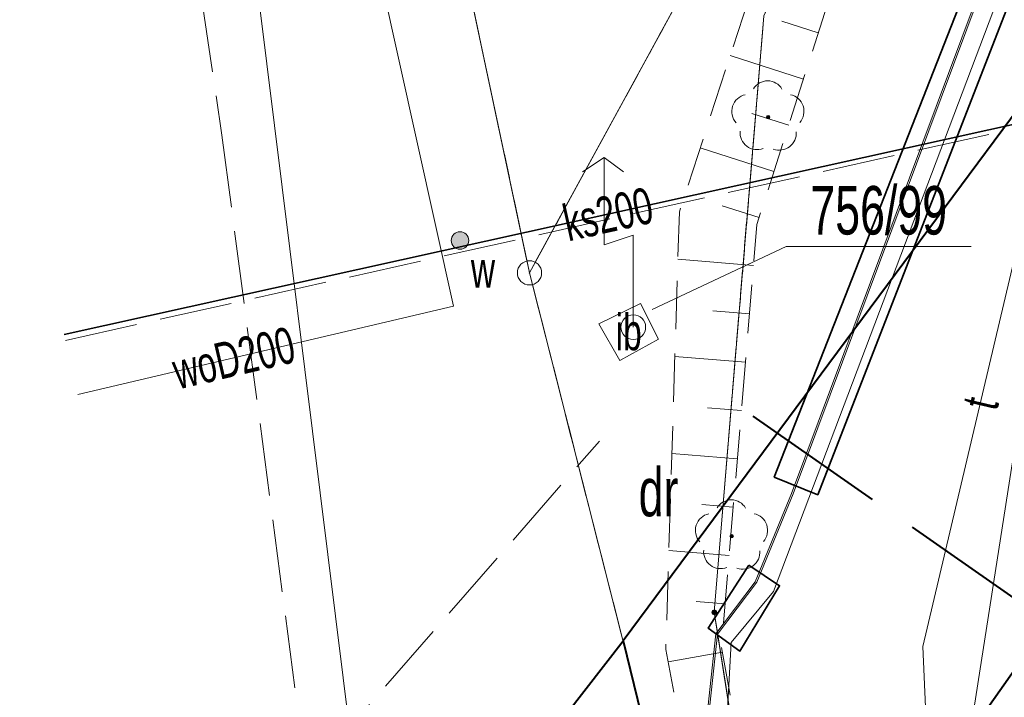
# Model space of a CAD drawing. Header units: metres. Extents: x 6567444 to 13135881, y 5574237 to 11149086.
# Tile 44 of 191: x 6567795 to 6567816, y 5574532 to 5574546. Entities that reach past the tile are written whole.
import ezdxf
from ezdxf.enums import TextEntityAlignment as Align

# ---------------------------------------------------------------- set-up
doc = ezdxf.new("R2010")
doc.units = ezdxf.units.M
for name, pattern in [('3 1', [4, 3, -1]), ('L_0_03', [1, 0.5, -0.5]), ('L_0_04', [1.5, 1, -0.5]), ('L_0_06', [2, 1.5, -0.5])]:
    doc.linetypes.add(name, pattern=pattern)
for name, color, linetype, lineweight in [('EGB_DzialkaEwidencyjna', 7, 'Continuous', 18), ('EGB_Klasouzytek', 92, 'Continuous', 18), ('EGB_KonturUzytkuGruntowego', 92, 'Continuous', 18), ('EGB_PunktGraniczny', 7, 'Continuous', 18), ('GES_InneUrzadzeniaTowarzyszace_P', 7, 'Continuous', 18), ('GES_PrzewodElektroenergetyczny', 1, 'Continuous', 18), ('GES_PrzewodKanalizacyjny', 36, 'Continuous', 18), ('GES_PrzewodKanalizacyjny_Projektowany', 7, 'Continuous', 18), ('GES_PrzewodTelekomunikacyjny', 30, 'Continuous', 18), ('GES_PrzewodWodociagowy', 5, 'Continuous', 18), ('GES_UrzadzeniaSiecWodociagowa_P', 7, 'Continuous', 18), ('GES_UrzadzeniaTowarzyszczaceLiniowe', 7, 'Continuous', 18), ('KR_ObiektKarto', 7, 'Continuous', 18), ('MP_LINIE_REGULAC', 135, 'Continuous', 40), ('OT_Budowle', 7, 'Continuous', 18), ('OT_Komunikacja', 7, 'Continuous', 18), ('OT_Skarpa', 7, 'Continuous', 18), ('OT_ZagospodarowanieTerenu_P', 7, 'Continuous', 18)]:
    doc.layers.add(name, color=color, linetype=linetype, lineweight=lineweight)
doc.styles.get("Standard").update_dxf_attribs({"font": 'arial.ttf'})
doc.linetypes.add('MPNLZ', pattern='A,6,-2,[35,msgB.shx,S=0.016,R=0,X=-1,Y=0],6', length=14)

# ---------------------------------------------------------------- blocks, each defined once
blk = doc.blocks.new('L_0_02_2')
at = {"color": 0}
blk.add_point((0, 0), dxfattribs=at)
blk = doc.blocks.new('L_0_02_1')
at = {"color": 0}
blk.add_point((0, 0), dxfattribs=at)
blk = doc.blocks.new('EGPG_S')
at = {"color": 0, "linetype": 'Continuous', "lineweight": 18}
blk.add_circle((0, 0), 0.5, dxfattribs=at)
blk = doc.blocks.new('EGPG_N')
at = {"linetype": 'Continuous', "lineweight": 13}
blk.add_hatch(color=0, dxfattribs=at).paths.add_polyline_path([(0, -0.1, 1), (0, 0.1, 1)])
at = {"color": 0, "linetype": 'Continuous', "lineweight": 13}
blk.add_circle((0, 0), 0.1, dxfattribs=at)
blk = doc.blocks.new('other_SUPY')
at = {"color": 0, "linetype": 'Continuous', "lineweight": 18, "flags": 128}
for points in [[(-1.2, 7), (-2.1, 6.4)], [(0, 0), (0, 3.8), (-1.2, 3.4), (-1.2, 7)], [(-1.2, 7), (-0.4, 6.4)]]:
    blk.add_lwpolyline(points, dxfattribs=at)
at = {"color": 0, "linetype": 'Continuous', "lineweight": 18}
blk.add_circle((0, 0), 0.51, dxfattribs=at)
blk = doc.blocks.new('other_SUWW')
at = {"linetype": 'Continuous', "lineweight": 18}
blk.add_hatch(color=0, dxfattribs=at).paths.add_polyline_path([(0, -0.361, 1), (0, 0.361, 1)])
at = {"color": 0, "linetype": 'Continuous', "lineweight": 18}
blk.add_circle((0, 0), 0.361, dxfattribs=at)
blk = doc.blocks.new('other_OTZL')
at = {"linetype": 'Continuous', "lineweight": 18}
blk.add_hatch(color=0, dxfattribs=at).paths.add_polyline_path([(0, -0.072, 1), (0, 0.072, 1)])
at = {"color": 0, "linetype": 'Continuous', "lineweight": 18}
blk.add_circle((0, 0), 0.0721, dxfattribs=at)
for centre, radius, start, end in [((-0.02, 0.82), 0.68, 29.5388, 149.6209), ((-0.8, 0.24), 0.7, 101.6336, 222.6141), ((0.78, 0.24), 0.7, 318.5035, 78.3664), ((-0.46, -0.64), 0.7, 175.1009, 291.5014), ((0.46, -0.66), 0.7, 249.444, 4.8991)]:
    blk.add_arc(centre, radius, start, end, dxfattribs=at)
blk = doc.blocks.new('_MDCP')
at = {"layer": 'EGB_DzialkaEwidencyjna', "linetype": 'Continuous', "lineweight": 18}
for p, q in [((6567799.496, 5574570.502), (6567805.778, 5574540.875)), ((6567805.778, 5574540.875), (6567799.496, 5574570.502)), ((6567808.9, 5574546.251), (6567805.95, 5574540.849)), ((6567809.661, 5574533.879), (6567810.639, 5574545.681)), ((6567805.892, 5574540.388), (6567812.848, 5574513.002)), ((6567812.871, 5574513.007), (6567809.679, 5574533.383))]:
    blk.add_line(p, q, dxfattribs=at)
at = {"layer": 'EGB_DzialkaEwidencyjna', "linetype": 'CONTINUOUS', "lineweight": 18}
for p, q in [((6567810.34, 5574548.58), (6567811.96, 5574548.85)), ((6567811.96, 5574548.85), (6567810.66, 5574545.93)), ((6567809.02, 5574546.47), (6567810.34, 5574548.58)), ((6567805.83, 5574540.63), (6567809.02, 5574546.47)), ((6567810.66, 5574545.93), (6567809.64, 5574533.63)), ((6567812.91, 5574512.76), (6567805.83, 5574540.63)), ((6567809.64, 5574533.63), (6567812.91, 5574512.76))]:
    blk.add_line(p, q, dxfattribs=at)
at = {"layer": 'EGB_DzialkaEwidencyjna', "linetype": 'Continuous', "lineweight": 13, "flags": 128}
blk.add_lwpolyline([(6567814.936, 5574541.17), (6567811.124, 5574541.17), (6567808.356, 5574539.872)], dxfattribs=at)
at = {"layer": 'EGB_Klasouzytek', "lineweight": 18}
for points in [[(6567808.43, 5574567.42), (6567810.41, 5574567.57), (6567821.43, 5574569.65), (6567844.36, 5574573.98), (6567848.19, 5574557.83), (6567841.64, 5574556.2), (6567819.81, 5574551.02), (6567814.7, 5574549.3), (6567811.96, 5574548.85), (6567810.34, 5574548.58), (6567809.02, 5574546.47), (6567805.83, 5574540.63), (6567799.496, 5574570.502)], [(6567799.496, 5574570.502), (6567805.83, 5574540.63), (6567812.91, 5574512.76), (6567813.39, 5574510.85), (6567815.07, 5574503.11), (6567824.54, 5574464.39), (6567837.97, 5574408.39), (6567843.288, 5574339.737)], [(6567843.288, 5574339.738), (6567840.22, 5574379.37), (6567837.97, 5574408.39), (6567824.54, 5574464.39), (6567815.07, 5574503.11), (6567813.39, 5574510.85), (6567812.91, 5574512.76), (6567809.64, 5574533.63), (6567810.66, 5574545.93), (6567811.96, 5574548.85), (6567814.7, 5574549.3), (6567819.81, 5574551.02), (6567841.64, 5574556.2), (6567848.19, 5574557.83), (6567849.51, 5574552.26), (6567830.11, 5574547.72), (6567829, 5574518.49), (6567851.37, 5574441.53), (6567857.95, 5574413.39), (6567862.49, 5574380.1), (6567864.17, 5574367.81), (6567869.98, 5574345.11), (6567862.17, 5574342.99), (6567862.141, 5574342.197)]]:
    blk.add_lwpolyline(points, dxfattribs=at)
blk.add_lwpolyline([(6567809.64, 5574533.63), (6567812.91, 5574512.76), (6567805.83, 5574540.63), (6567809.02, 5574546.47), (6567810.34, 5574548.58), (6567811.96, 5574548.85), (6567810.66, 5574545.93)], close=True, dxfattribs=at)
at = {"layer": 'EGB_KonturUzytkuGruntowego', "linetype": 'L_0_03', "lineweight": 18}
for points in [[(6567944.099, 5574577.571), (6567942.63, 5574577.28), (6567937.22, 5574576.21), (6567870.09, 5574563.29), (6567848.19, 5574557.83), (6567841.64, 5574556.2), (6567819.81, 5574551.02), (6567814.7, 5574549.3), (6567811.96, 5574548.85), (6567810.34, 5574548.58), (6567809.02, 5574546.47), (6567805.83, 5574540.63), (6567799.496, 5574570.502)], [(6567799.496, 5574570.502), (6567805.83, 5574540.63), (6567812.91, 5574512.76), (6567813.39, 5574510.85), (6567815.07, 5574503.11), (6567824.54, 5574464.39), (6567837.97, 5574408.39), (6567840.22, 5574379.37), (6567843.288, 5574339.738)], [(6567843.288, 5574339.738), (6567840.22, 5574379.37), (6567837.97, 5574408.39), (6567824.54, 5574464.39), (6567815.07, 5574503.11), (6567813.39, 5574510.85), (6567812.91, 5574512.76), (6567809.64, 5574533.63), (6567810.66, 5574545.93), (6567811.96, 5574548.85), (6567814.7, 5574549.3), (6567819.81, 5574551.02), (6567841.64, 5574556.2), (6567848.19, 5574557.83), (6567849.51, 5574552.26), (6567830.11, 5574547.72), (6567829, 5574518.49), (6567851.37, 5574441.53), (6567857.95, 5574413.39), (6567862.49, 5574380.1), (6567864.17, 5574367.81), (6567869.98, 5574345.11), (6567862.17, 5574342.99), (6567862.141, 5574342.197)]]:
    blk.add_lwpolyline(points, dxfattribs=at)
at = {"layer": 'EGB_KonturUzytkuGruntowego', "linetype": 'L_0_03', "lineweight": 18, "flags": 128}
blk.add_lwpolyline([(6567812.91, 5574512.76), (6567805.83, 5574540.63), (6567809.02, 5574546.47), (6567810.34, 5574548.58), (6567811.96, 5574548.85), (6567810.66, 5574545.93), (6567809.64, 5574533.63)], close=True, dxfattribs=at)
at = {"layer": 'EGB_PunktGraniczny'}
for p in [(6567805.83, 5574540.63), (6567809.64, 5574533.63)]:
    blk.add_point(p, dxfattribs=at)
at = {"layer": 'GES_PrzewodElektroenergetyczny', "color": 1, "linetype": 'Continuous', "lineweight": 18}
for points in [[(6567873.65, 5574564.68), (6567858.185, 5574560.669), (6567842.81, 5574557.22), (6567841.652, 5574557.736), (6567838.02, 5574560.82), (6567836.97, 5574561.34), (6567827.408, 5574559.513), (6567825.24, 5574559.375), (6567823.842, 5574558.387), (6567822.303, 5574556.767), (6567821.25, 5574553.7), (6567820.388, 5574552.522), (6567818.508, 5574550.958), (6567817.589, 5574547.746), (6567816.52, 5574541.4), (6567814.783, 5574530.308), (6567815.18, 5574526.62), (6567815.46, 5574522.32), (6567816.83, 5574517.28), (6567816.455, 5574514.619), (6567815.516, 5574513.797), (6567802.55, 5574511.616)], [(6567873.65, 5574564.68), (6567858.185, 5574560.669), (6567842.81, 5574557.22), (6567841.652, 5574557.736), (6567838.02, 5574560.82), (6567836.97, 5574561.34), (6567827.408, 5574559.513), (6567825.24, 5574559.375), (6567823.842, 5574558.387), (6567822.303, 5574556.767), (6567821.25, 5574553.7), (6567820.388, 5574552.522), (6567818.508, 5574550.958), (6567817.589, 5574547.746), (6567816.52, 5574541.4), (6567814.783, 5574530.308), (6567815.18, 5574526.62), (6567815.46, 5574522.32), (6567816.83, 5574517.28), (6567816.455, 5574514.619), (6567815.516, 5574513.797), (6567802.55, 5574511.616)], [(6567821.689, 5574574.676), (6567824.614, 5574569.975), (6567824.749, 5574569.163), (6567824.869, 5574568.446), (6567824.96, 5574567.901), (6567826.159, 5574560.699), (6567824.503, 5574558.716), (6567818.43, 5574554.059), (6567817.963, 5574552.826), (6567817.933, 5574552.746), (6567810.864, 5574534.061), (6567809.989, 5574533.009), (6567809.88, 5574530.991), (6567810.579, 5574524.841), (6567813.857, 5574512.476), (6567813.279, 5574511.663)], [(6567821.689, 5574574.676), (6567824.614, 5574569.975), (6567824.749, 5574569.163), (6567824.869, 5574568.446), (6567824.96, 5574567.901), (6567826.159, 5574560.699), (6567824.503, 5574558.716), (6567818.43, 5574554.059), (6567817.963, 5574552.826), (6567817.933, 5574552.746), (6567810.864, 5574534.061), (6567809.989, 5574533.009), (6567809.88, 5574530.991), (6567810.579, 5574524.841), (6567813.857, 5574512.476), (6567813.369, 5574511.714)], [(6567800.692, 5574519.783), (6567802.691, 5574520.352), (6567810.825, 5574522.717), (6567810.186, 5574524.89), (6567809.445, 5574530.757), (6567809.707, 5574533.18), (6567810.517, 5574534.255), (6567811.265, 5574536.072), (6567818.154, 5574554.51), (6567823.868, 5574558.864), (6567825.744, 5574560.817), (6567824.722, 5574567.97), (6567816.288, 5574566.225), (6567812.943, 5574566.807), (6567806.543, 5574571.827)], [(6567806.525, 5574571.824), (6567812.913, 5574566.813), (6567816.258, 5574566.232), (6567824.701, 5574567.978), (6567824.712, 5574567.844), (6567825.715, 5574560.823), (6567823.839, 5574558.871), (6567818.124, 5574554.515), (6567817.484, 5574552.804), (6567817.454, 5574552.724), (6567811.233, 5574536.077), (6567810.486, 5574534.259), (6567809.675, 5574533.185), (6567809.413, 5574530.761), (6567810.153, 5574524.894), (6567810.792, 5574522.721), (6567810.901, 5574522.304), (6567813.402, 5574512.663), (6567813.006, 5574512.003), (6567811.262, 5574510.689), (6567805.592, 5574509.535), (6567805.478, 5574509.512)], [(6567799.244, 5574570.454), (6567799.692, 5574568.074), (6567801.195, 5574566.414), (6567800.221, 5574552.715), (6567799.94, 5574548.764), (6567802.143, 5574531.01), (6567802.165, 5574529.946)]]:
    blk.add_lwpolyline(points, dxfattribs=at)
at = {"layer": 'GES_PrzewodKanalizacyjny', "color": 36, "linetype": 'Continuous', "lineweight": 18}
blk.add_lwpolyline([(6567832.359, 5574547.28), (6567830.95, 5574547.05), (6567796.238, 5574539.357)], dxfattribs=at)
at = {"layer": 'GES_PrzewodKanalizacyjny_Projektowany', "color": 36, "linetype": 'L_0_06', "lineweight": 18}
for points in [[(6567796.266, 5574539.236), (6567832.48, 5574547.32), (6567854.13, 5574556.3), (6567878.83, 5574561.85), (6567921.59, 5574572.26), (6567938.88, 5574580.92), (6567943.337, 5574581.783)], [(6567798.917, 5574527.584), (6567807.27, 5574537.16)]]:
    blk.add_lwpolyline(points, dxfattribs=at)
at = {"layer": 'GES_PrzewodTelekomunikacyjny', "color": 30, "linetype": 'Continuous', "lineweight": 18, "flags": 128}
for points in [[(6567816.31, 5574542.965), (6567813.938, 5574532.923)], [(6567813.938, 5574532.923), (6567814.486, 5574520.568)]]:
    blk.add_lwpolyline(points, dxfattribs=at)
at = {"layer": 'GES_PrzewodWodociagowy', "color": 5, "linetype": 'Continuous', "lineweight": 18}
blk.add_lwpolyline([(6567796.519, 5574538.121), (6567804.263, 5574539.943), (6567800.902, 5574555.105)], dxfattribs=at)
at = {"layer": 'GES_UrzadzeniaTowarzyszczaceLiniowe', "color": 7, "linetype": 'Continuous', "lineweight": 35, "flags": 128}
for points in [[(6567817.887, 5574554.281), (6567818.737, 5574553.963), (6567811.773, 5574536.053), (6567810.875, 5574536.418), (6567817.887, 5574554.281)], [(6567810.354, 5574534.599), (6567810.986, 5574534.179), (6567810.168, 5574532.83), (6567809.515, 5574533.3), (6567810.354, 5574534.599)]]:
    blk.add_lwpolyline(points, dxfattribs=at)
at = {"layer": 'GES_UrzadzeniaTowarzyszczaceLiniowe', "color": 7, "linetype": 'Continuous', "lineweight": 35}
blk.add_lwpolyline([(6567830.95, 5574547.05), (6567796.238, 5574539.357)], dxfattribs=at)
at = {"layer": 'KR_ObiektKarto', "linetype": 'Continuous', "lineweight": 18, "flags": 128}
for points in [[(6567811.784, 5574545.579), (6567811.031, 5574545.82)], [(6567811.479, 5574544.627), (6567809.969, 5574545.11)], [(6567811.174, 5574543.674), (6567810.417, 5574543.917)], [(6567810.869, 5574542.722), (6567809.35, 5574543.208)], [(6567810.565, 5574541.77), (6567809.802, 5574542.014)], [(6567810.449, 5574540.779), (6567808.89, 5574540.91)], [(6567810.365, 5574539.783), (6567809.612, 5574539.846)], [(6567810.282, 5574538.786), (6567808.828, 5574538.908)], [(6567810.198, 5574537.79), (6567809.497, 5574537.849)], [(6567810.115, 5574536.793), (6567808.765, 5574536.907)], [(6567810.031, 5574535.797), (6567809.383, 5574535.851)], [(6567809.948, 5574534.8), (6567808.703, 5574534.905)], [(6567809.864, 5574533.804), (6567809.268, 5574533.854)], [(6567809.81, 5574532.809), (6567808.688, 5574532.607)]]:
    blk.add_lwpolyline(points, dxfattribs=at)
at = {"layer": 'MP_LINIE_REGULAC', "linetype": 'Continuous'}
for points in [[(6567936.85, 5574576.14), (6567822.725, 5574553.2), (6567807.758, 5574533.041), (6567819.961, 5574483.091), (6567828.37, 5574448.208)], [(6567809.616, 5574504.76), (6567804.161, 5574528.403), (6567807.758, 5574533.041)]]:
    blk.add_lwpolyline(points, dxfattribs=at)
at = {"layer": 'MP_LINIE_REGULAC', "linetype": 'MPNLZ', "flags": 128}
blk.add_lwpolyline([(6567850.203, 5574340.64), (6567845.014, 5574408.349), (6567815.314, 5574531.714), (6567826.921, 5574548.2), (6567848.668, 5574553.025)], dxfattribs=at)
at = {"layer": 'MP_LINIE_REGULAC', "linetype": '3 1', "flags": 128}
blk.add_lwpolyline([(6567810.437, 5574537.676), (6567822.296, 5574529.397), (6567835.05, 5574524.922), (6567855.636, 5574525.369), (6567950.068, 5574544.6)], dxfattribs=at)
at = {"layer": 'OT_Budowle', "color": 7, "linetype": 'Continuous', "lineweight": 18, "flags": 128}
blk.add_lwpolyline([(6567807.26, 5574539.58), (6567808.12, 5574540), (6567808.49, 5574539.26), (6567807.69, 5574538.82)], close=True, dxfattribs=at)
at = {"layer": 'OT_Komunikacja', "color": 7, "linetype": 'L_0_06', "lineweight": 18}
blk.add_lwpolyline([(6567795.319, 5574569.716), (6567796.473, 5574568.245), (6567799.129, 5574550.738), (6567799.06, 5574550.553), (6567798.843, 5574549.3), (6567798.778, 5574548.237), (6567799.488, 5574543.471), (6567801.098, 5574531.285), (6567802.839, 5574519.644), (6567804.604, 5574509.432), (6567805.918, 5574503.198), (6567807.719, 5574495.774)], dxfattribs=at)
at = {"layer": 'OT_Skarpa', "color": 7, "linetype": 'L_0_04', "lineweight": 18, "flags": 128}
blk.add_lwpolyline([(6567811.1, 5574548.58), (6567813.68, 5574548.95), (6567812.52, 5574547.88), (6567810.52, 5574541.63), (6567809.79, 5574532.92), (6567810.95, 5574526.47), (6567813.31, 5574512.61), (6567809.91, 5574526.19), (6567808.64, 5574532.86), (6567808.92, 5574541.89)], close=True, dxfattribs=at)
at = {"layer": 'EGB_DzialkaEwidencyjna', "linetype": 'Continuous', "xscale": 0.5, "yscale": 0.5, "zscale": 0.5}
for name, p, rotation in [('L_0_02_2', (6567805.83, 5574540.63), 101.97), ('L_0_02_1', (6567805.83, 5574540.63), 284.2499999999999), ('L_0_02_2', (6567805.83, 5574540.63), 284.2499999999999), ('L_0_02_1', (6567805.83, 5574540.63), 61.36), ('L_0_02_2', (6567805.83, 5574540.63), 61.36), ('L_0_02_1', (6567805.83, 5574540.63), 101.97), ('L_0_02_2', (6567809.64, 5574533.63), 278.9), ('L_0_02_1', (6567809.64, 5574533.63), 85.26), ('L_0_02_1', (6567809.64, 5574533.63), 278.9), ('L_0_02_2', (6567809.64, 5574533.63), 85.26)]:
    blk.add_blockref(name, p, dxfattribs=dict(at, rotation=rotation))
at = {"layer": 'EGB_PunktGraniczny', "linetype": 'Continuous', "xscale": 0.5, "yscale": 0.5, "zscale": 0.5}
for name, p in [('EGPG_S', (6567805.83, 5574540.63)), ('EGPG_N', (6567809.64, 5574533.63))]:
    blk.add_blockref(name, p, dxfattribs=at)
at = {"layer": 'GES_InneUrzadzeniaTowarzyszace_P', "linetype": 'Continuous', "xscale": 0.5, "yscale": 0.5, "zscale": 0.5}
blk.add_blockref('other_SUPY', (6567807.97, 5574539.51), dxfattribs=at)
at = {"layer": 'GES_UrzadzeniaSiecWodociagowa_P', "color": 5, "linetype": 'Continuous', "xscale": 0.5, "yscale": 0.5, "zscale": 0.5}
blk.add_blockref('other_SUWW', (6567804.396, 5574541.297), dxfattribs=at)
at = {"layer": 'OT_ZagospodarowanieTerenu_P', "color": 96, "linetype": 'Continuous', "xscale": 0.5, "yscale": 0.5, "zscale": 0.5}
for p in [(6567810.75, 5574543.84), (6567810, 5574535.2)]:
    blk.add_blockref('other_OTZL', p, dxfattribs=at)
at = {"layer": 'EGB_DzialkaEwidencyjna', "lineweight": 20, "width": 0.66}
blk.add_text('756/99', height=1, dxfattribs=at).set_placement((6567813.03, 5574541.92), align=Align.MIDDLE_CENTER)
at = {"layer": 'EGB_KonturUzytkuGruntowego', "lineweight": 20, "width": 0.66}
blk.add_text('dr', height=1, dxfattribs=at).set_placement((6567808.49, 5574536.11), align=Align.MIDDLE_CENTER)
at = {"layer": 'GES_PrzewodKanalizacyjny', "color": 36, "lineweight": 15, "width": 0.66}
blk.add_text('ks200', height=0.75, rotation=-347.5, dxfattribs=at).set_placement((6567807.448, 5574541.842), align=Align.MIDDLE_CENTER)
at = {"layer": 'GES_PrzewodTelekomunikacyjny', "color": 30, "lineweight": 15, "width": 0.66}
blk.add_text('t', height=0.75, rotation=-283.3, dxfattribs=at).set_placement((6567815.124, 5574537.944), align=Align.MIDDLE_CENTER)
at = {"layer": 'GES_PrzewodWodociagowy', "color": 5, "lineweight": 15, "width": 0.66}
blk.add_text('woD200', height=0.75, rotation=-346.8, dxfattribs=at).set_placement((6567799.731, 5574538.877), align=Align.MIDDLE_CENTER)
at = {"layer": 'GES_UrzadzeniaSiecWodociagowa_P', "color": 5, "lineweight": 15, "width": 0.66}
blk.add_text('w', height=0.75, rotation=-360, dxfattribs=at).set_placement((6567804.621, 5574541.072), align=Align.TOP_LEFT)
at = {"layer": 'OT_Budowle', "color": 7, "lineweight": 15, "width": 0.66}
blk.add_text('ib', height=0.75, dxfattribs=at).set_placement((6567807.875, 5574539.41), align=Align.MIDDLE_CENTER)
blk = doc.blocks.new('GE.I.6640.1.468.2024_MDCP_dodatkowe pomiary_12.03.2026')
at = {"layer": 'EGB_DzialkaEwidencyjna', "linetype": 'Continuous', "lineweight": 18}
for p, q in [((6567799.496, 5574570.502), (6567805.778, 5574540.875)), ((6567805.778, 5574540.875), (6567799.496, 5574570.502)), ((6567808.9, 5574546.251), (6567805.95, 5574540.849)), ((6567809.661, 5574533.879), (6567810.639, 5574545.681)), ((6567805.892, 5574540.388), (6567812.848, 5574513.002)), ((6567812.871, 5574513.007), (6567809.679, 5574533.383))]:
    blk.add_line(p, q, dxfattribs=at)
at = {"layer": 'EGB_DzialkaEwidencyjna', "linetype": 'CONTINUOUS', "lineweight": 18}
for p, q in [((6567810.34, 5574548.58), (6567811.96, 5574548.85)), ((6567811.96, 5574548.85), (6567810.66, 5574545.93)), ((6567809.02, 5574546.47), (6567810.34, 5574548.58)), ((6567805.83, 5574540.63), (6567809.02, 5574546.47)), ((6567810.66, 5574545.93), (6567809.64, 5574533.63)), ((6567812.91, 5574512.76), (6567805.83, 5574540.63)), ((6567809.64, 5574533.63), (6567812.91, 5574512.76))]:
    blk.add_line(p, q, dxfattribs=at)
at = {"layer": 'EGB_DzialkaEwidencyjna', "linetype": 'Continuous', "lineweight": 13, "flags": 128}
blk.add_lwpolyline([(6567814.936, 5574541.17), (6567811.124, 5574541.17), (6567808.356, 5574539.872)], dxfattribs=at)
at = {"layer": 'EGB_Klasouzytek', "lineweight": 18}
for points in [[(6567808.43, 5574567.42), (6567810.41, 5574567.57), (6567821.43, 5574569.65), (6567844.36, 5574573.98), (6567848.19, 5574557.83), (6567841.64, 5574556.2), (6567819.81, 5574551.02), (6567814.7, 5574549.3), (6567811.96, 5574548.85), (6567810.34, 5574548.58), (6567809.02, 5574546.47), (6567805.83, 5574540.63), (6567799.496, 5574570.502)], [(6567799.496, 5574570.502), (6567805.83, 5574540.63), (6567812.91, 5574512.76), (6567813.39, 5574510.85), (6567815.07, 5574503.11), (6567824.54, 5574464.39), (6567837.97, 5574408.39), (6567843.288, 5574339.737)], [(6567843.288, 5574339.738), (6567840.22, 5574379.37), (6567837.97, 5574408.39), (6567824.54, 5574464.39), (6567815.07, 5574503.11), (6567813.39, 5574510.85), (6567812.91, 5574512.76), (6567809.64, 5574533.63), (6567810.66, 5574545.93), (6567811.96, 5574548.85), (6567814.7, 5574549.3), (6567819.81, 5574551.02), (6567841.64, 5574556.2), (6567848.19, 5574557.83), (6567849.51, 5574552.26), (6567830.11, 5574547.72), (6567829, 5574518.49), (6567851.37, 5574441.53), (6567857.95, 5574413.39), (6567862.49, 5574380.1), (6567864.17, 5574367.81), (6567869.98, 5574345.11), (6567862.17, 5574342.99), (6567862.141, 5574342.197)]]:
    blk.add_lwpolyline(points, dxfattribs=at)
blk.add_lwpolyline([(6567809.64, 5574533.63), (6567812.91, 5574512.76), (6567805.83, 5574540.63), (6567809.02, 5574546.47), (6567810.34, 5574548.58), (6567811.96, 5574548.85), (6567810.66, 5574545.93)], close=True, dxfattribs=at)
at = {"layer": 'EGB_KonturUzytkuGruntowego', "linetype": 'L_0_03', "lineweight": 18}
for points in [[(6567944.099, 5574577.571), (6567942.63, 5574577.28), (6567937.22, 5574576.21), (6567870.09, 5574563.29), (6567848.19, 5574557.83), (6567841.64, 5574556.2), (6567819.81, 5574551.02), (6567814.7, 5574549.3), (6567811.96, 5574548.85), (6567810.34, 5574548.58), (6567809.02, 5574546.47), (6567805.83, 5574540.63), (6567799.496, 5574570.502)], [(6567799.496, 5574570.502), (6567805.83, 5574540.63), (6567812.91, 5574512.76), (6567813.39, 5574510.85), (6567815.07, 5574503.11), (6567824.54, 5574464.39), (6567837.97, 5574408.39), (6567840.22, 5574379.37), (6567843.288, 5574339.738)], [(6567843.288, 5574339.738), (6567840.22, 5574379.37), (6567837.97, 5574408.39), (6567824.54, 5574464.39), (6567815.07, 5574503.11), (6567813.39, 5574510.85), (6567812.91, 5574512.76), (6567809.64, 5574533.63), (6567810.66, 5574545.93), (6567811.96, 5574548.85), (6567814.7, 5574549.3), (6567819.81, 5574551.02), (6567841.64, 5574556.2), (6567848.19, 5574557.83), (6567849.51, 5574552.26), (6567830.11, 5574547.72), (6567829, 5574518.49), (6567851.37, 5574441.53), (6567857.95, 5574413.39), (6567862.49, 5574380.1), (6567864.17, 5574367.81), (6567869.98, 5574345.11), (6567862.17, 5574342.99), (6567862.141, 5574342.197)]]:
    blk.add_lwpolyline(points, dxfattribs=at)
at = {"layer": 'EGB_KonturUzytkuGruntowego', "linetype": 'L_0_03', "lineweight": 18, "flags": 128}
blk.add_lwpolyline([(6567812.91, 5574512.76), (6567805.83, 5574540.63), (6567809.02, 5574546.47), (6567810.34, 5574548.58), (6567811.96, 5574548.85), (6567810.66, 5574545.93), (6567809.64, 5574533.63)], close=True, dxfattribs=at)
at = {"layer": 'EGB_PunktGraniczny'}
for p in [(6567805.83, 5574540.63), (6567809.64, 5574533.63)]:
    blk.add_point(p, dxfattribs=at)
at = {"layer": 'GES_PrzewodElektroenergetyczny', "color": 1, "linetype": 'Continuous', "lineweight": 18}
for points in [[(6567873.65, 5574564.68), (6567858.185, 5574560.669), (6567842.81, 5574557.22), (6567841.652, 5574557.736), (6567838.02, 5574560.82), (6567836.97, 5574561.34), (6567827.408, 5574559.513), (6567825.24, 5574559.375), (6567823.842, 5574558.387), (6567822.303, 5574556.767), (6567821.25, 5574553.7), (6567820.388, 5574552.522), (6567818.508, 5574550.958), (6567817.589, 5574547.746), (6567816.52, 5574541.4), (6567814.783, 5574530.308), (6567815.18, 5574526.62), (6567815.46, 5574522.32), (6567816.83, 5574517.28), (6567816.455, 5574514.619), (6567815.516, 5574513.797), (6567802.55, 5574511.616)], [(6567873.65, 5574564.68), (6567858.185, 5574560.669), (6567842.81, 5574557.22), (6567841.652, 5574557.736), (6567838.02, 5574560.82), (6567836.97, 5574561.34), (6567827.408, 5574559.513), (6567825.24, 5574559.375), (6567823.842, 5574558.387), (6567822.303, 5574556.767), (6567821.25, 5574553.7), (6567820.388, 5574552.522), (6567818.508, 5574550.958), (6567817.589, 5574547.746), (6567816.52, 5574541.4), (6567814.783, 5574530.308), (6567815.18, 5574526.62), (6567815.46, 5574522.32), (6567816.83, 5574517.28), (6567816.455, 5574514.619), (6567815.516, 5574513.797), (6567802.55, 5574511.616)], [(6567821.689, 5574574.676), (6567824.614, 5574569.975), (6567824.749, 5574569.163), (6567824.869, 5574568.446), (6567824.96, 5574567.901), (6567826.159, 5574560.699), (6567824.503, 5574558.716), (6567818.43, 5574554.059), (6567817.963, 5574552.826), (6567817.933, 5574552.746), (6567810.864, 5574534.061), (6567809.989, 5574533.009), (6567809.88, 5574530.991), (6567810.579, 5574524.841), (6567813.857, 5574512.476), (6567813.279, 5574511.663)], [(6567821.689, 5574574.676), (6567824.614, 5574569.975), (6567824.749, 5574569.163), (6567824.869, 5574568.446), (6567824.96, 5574567.901), (6567826.159, 5574560.699), (6567824.503, 5574558.716), (6567818.43, 5574554.059), (6567817.963, 5574552.826), (6567817.933, 5574552.746), (6567810.864, 5574534.061), (6567809.989, 5574533.009), (6567809.88, 5574530.991), (6567810.579, 5574524.841), (6567813.857, 5574512.476), (6567813.369, 5574511.714)], [(6567800.692, 5574519.783), (6567802.691, 5574520.352), (6567810.825, 5574522.717), (6567810.186, 5574524.89), (6567809.445, 5574530.757), (6567809.707, 5574533.18), (6567810.517, 5574534.255), (6567811.265, 5574536.072), (6567818.154, 5574554.51), (6567823.868, 5574558.864), (6567825.744, 5574560.817), (6567824.722, 5574567.97), (6567816.288, 5574566.225), (6567812.943, 5574566.807), (6567806.543, 5574571.827)], [(6567806.525, 5574571.824), (6567812.913, 5574566.813), (6567816.258, 5574566.232), (6567824.701, 5574567.978), (6567824.712, 5574567.844), (6567825.715, 5574560.823), (6567823.839, 5574558.871), (6567818.124, 5574554.515), (6567817.484, 5574552.804), (6567817.454, 5574552.724), (6567811.233, 5574536.077), (6567810.486, 5574534.259), (6567809.675, 5574533.185), (6567809.413, 5574530.761), (6567810.153, 5574524.894), (6567810.792, 5574522.721), (6567810.901, 5574522.304), (6567813.402, 5574512.663), (6567813.006, 5574512.003), (6567811.262, 5574510.689), (6567805.592, 5574509.535), (6567805.478, 5574509.512)], [(6567799.244, 5574570.454), (6567799.692, 5574568.074), (6567801.195, 5574566.414), (6567800.221, 5574552.715), (6567799.94, 5574548.764), (6567802.143, 5574531.01), (6567802.165, 5574529.946)]]:
    blk.add_lwpolyline(points, dxfattribs=at)
at = {"layer": 'GES_PrzewodKanalizacyjny', "color": 36, "linetype": 'Continuous', "lineweight": 18}
blk.add_lwpolyline([(6567832.359, 5574547.28), (6567830.95, 5574547.05), (6567796.238, 5574539.357)], dxfattribs=at)
at = {"layer": 'GES_PrzewodKanalizacyjny_Projektowany', "color": 36, "linetype": 'L_0_06', "lineweight": 18}
for points in [[(6567796.266, 5574539.236), (6567832.48, 5574547.32), (6567854.13, 5574556.3), (6567878.83, 5574561.85), (6567921.59, 5574572.26), (6567938.88, 5574580.92), (6567943.337, 5574581.783)], [(6567798.917, 5574527.584), (6567807.27, 5574537.16)]]:
    blk.add_lwpolyline(points, dxfattribs=at)
at = {"layer": 'GES_PrzewodTelekomunikacyjny', "color": 30, "linetype": 'Continuous', "lineweight": 18, "flags": 128}
for points in [[(6567816.31, 5574542.965), (6567813.938, 5574532.923)], [(6567813.938, 5574532.923), (6567814.486, 5574520.568)]]:
    blk.add_lwpolyline(points, dxfattribs=at)
at = {"layer": 'GES_PrzewodWodociagowy', "color": 5, "linetype": 'Continuous', "lineweight": 18}
blk.add_lwpolyline([(6567796.519, 5574538.121), (6567804.263, 5574539.943), (6567800.902, 5574555.105)], dxfattribs=at)
at = {"layer": 'GES_UrzadzeniaTowarzyszczaceLiniowe', "color": 7, "linetype": 'Continuous', "lineweight": 35, "flags": 128}
for points in [[(6567817.887, 5574554.281), (6567818.737, 5574553.963), (6567811.773, 5574536.053), (6567810.875, 5574536.418), (6567817.887, 5574554.281)], [(6567810.354, 5574534.599), (6567810.986, 5574534.179), (6567810.168, 5574532.83), (6567809.515, 5574533.3), (6567810.354, 5574534.599)]]:
    blk.add_lwpolyline(points, dxfattribs=at)
at = {"layer": 'GES_UrzadzeniaTowarzyszczaceLiniowe', "color": 7, "linetype": 'Continuous', "lineweight": 35}
blk.add_lwpolyline([(6567830.95, 5574547.05), (6567796.238, 5574539.357)], dxfattribs=at)
at = {"layer": 'KR_ObiektKarto', "linetype": 'Continuous', "lineweight": 18, "flags": 128}
for points in [[(6567811.784, 5574545.579), (6567811.031, 5574545.82)], [(6567811.479, 5574544.627), (6567809.969, 5574545.11)], [(6567811.174, 5574543.674), (6567810.417, 5574543.917)], [(6567810.869, 5574542.722), (6567809.35, 5574543.208)], [(6567810.565, 5574541.77), (6567809.802, 5574542.014)], [(6567810.449, 5574540.779), (6567808.89, 5574540.91)], [(6567810.365, 5574539.783), (6567809.612, 5574539.846)], [(6567810.282, 5574538.786), (6567808.828, 5574538.908)], [(6567810.198, 5574537.79), (6567809.497, 5574537.849)], [(6567810.115, 5574536.793), (6567808.765, 5574536.907)], [(6567810.031, 5574535.797), (6567809.383, 5574535.851)], [(6567809.948, 5574534.8), (6567808.703, 5574534.905)], [(6567809.864, 5574533.804), (6567809.268, 5574533.854)], [(6567809.81, 5574532.809), (6567808.688, 5574532.607)]]:
    blk.add_lwpolyline(points, dxfattribs=at)
at = {"layer": 'MP_LINIE_REGULAC', "linetype": 'Continuous'}
for points in [[(6567936.85, 5574576.14), (6567822.725, 5574553.2), (6567807.758, 5574533.041), (6567819.961, 5574483.091), (6567828.37, 5574448.208)], [(6567809.616, 5574504.76), (6567804.161, 5574528.403), (6567807.758, 5574533.041)]]:
    blk.add_lwpolyline(points, dxfattribs=at)
at = {"layer": 'MP_LINIE_REGULAC', "linetype": 'MPNLZ', "flags": 128}
blk.add_lwpolyline([(6567850.203, 5574340.64), (6567845.014, 5574408.349), (6567815.314, 5574531.714), (6567826.921, 5574548.2), (6567848.668, 5574553.025)], dxfattribs=at)
at = {"layer": 'MP_LINIE_REGULAC', "linetype": '3 1', "flags": 128}
blk.add_lwpolyline([(6567810.437, 5574537.676), (6567822.296, 5574529.397), (6567835.05, 5574524.922), (6567855.636, 5574525.369), (6567950.068, 5574544.6)], dxfattribs=at)
at = {"layer": 'OT_Budowle', "color": 7, "linetype": 'Continuous', "lineweight": 18, "flags": 128}
blk.add_lwpolyline([(6567807.26, 5574539.58), (6567808.12, 5574540), (6567808.49, 5574539.26), (6567807.69, 5574538.82)], close=True, dxfattribs=at)
at = {"layer": 'OT_Komunikacja', "color": 7, "linetype": 'L_0_06', "lineweight": 18}
blk.add_lwpolyline([(6567795.319, 5574569.716), (6567796.473, 5574568.245), (6567799.129, 5574550.738), (6567799.06, 5574550.553), (6567798.843, 5574549.3), (6567798.778, 5574548.237), (6567799.488, 5574543.471), (6567801.098, 5574531.285), (6567802.839, 5574519.644), (6567804.604, 5574509.432), (6567805.918, 5574503.198), (6567807.719, 5574495.774)], dxfattribs=at)
at = {"layer": 'OT_Skarpa', "color": 7, "linetype": 'L_0_04', "lineweight": 18, "flags": 128}
blk.add_lwpolyline([(6567811.1, 5574548.58), (6567813.68, 5574548.95), (6567812.52, 5574547.88), (6567810.52, 5574541.63), (6567809.79, 5574532.92), (6567810.95, 5574526.47), (6567813.31, 5574512.61), (6567809.91, 5574526.19), (6567808.64, 5574532.86), (6567808.92, 5574541.89)], close=True, dxfattribs=at)
at = {"layer": 'EGB_DzialkaEwidencyjna', "linetype": 'Continuous', "xscale": 0.5, "yscale": 0.5, "zscale": 0.5}
for name, p, rotation in [('L_0_02_2', (6567805.83, 5574540.63), 101.97), ('L_0_02_1', (6567805.83, 5574540.63), 284.2499999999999), ('L_0_02_2', (6567805.83, 5574540.63), 284.2499999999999), ('L_0_02_1', (6567805.83, 5574540.63), 61.36), ('L_0_02_2', (6567805.83, 5574540.63), 61.36), ('L_0_02_1', (6567805.83, 5574540.63), 101.97), ('L_0_02_2', (6567809.64, 5574533.63), 278.9), ('L_0_02_1', (6567809.64, 5574533.63), 85.26), ('L_0_02_1', (6567809.64, 5574533.63), 278.9), ('L_0_02_2', (6567809.64, 5574533.63), 85.26)]:
    blk.add_blockref(name, p, dxfattribs=dict(at, rotation=rotation))
at = {"layer": 'EGB_PunktGraniczny', "linetype": 'Continuous', "xscale": 0.5, "yscale": 0.5, "zscale": 0.5}
for name, p in [('EGPG_S', (6567805.83, 5574540.63)), ('EGPG_N', (6567809.64, 5574533.63))]:
    blk.add_blockref(name, p, dxfattribs=at)
at = {"layer": 'GES_InneUrzadzeniaTowarzyszace_P', "linetype": 'Continuous', "xscale": 0.5, "yscale": 0.5, "zscale": 0.5}
blk.add_blockref('other_SUPY', (6567807.97, 5574539.51), dxfattribs=at)
at = {"layer": 'GES_UrzadzeniaSiecWodociagowa_P', "color": 5, "linetype": 'Continuous', "xscale": 0.5, "yscale": 0.5, "zscale": 0.5}
blk.add_blockref('other_SUWW', (6567804.396, 5574541.297), dxfattribs=at)
at = {"layer": 'OT_ZagospodarowanieTerenu_P', "color": 96, "linetype": 'Continuous', "xscale": 0.5, "yscale": 0.5, "zscale": 0.5}
for p in [(6567810.75, 5574543.84), (6567810, 5574535.2)]:
    blk.add_blockref('other_OTZL', p, dxfattribs=at)
at = {"layer": 'EGB_DzialkaEwidencyjna', "lineweight": 20, "width": 0.66}
blk.add_text('756/99', height=1, dxfattribs=at).set_placement((6567813.03, 5574541.92), align=Align.MIDDLE_CENTER)
at = {"layer": 'EGB_KonturUzytkuGruntowego', "lineweight": 20, "width": 0.66}
blk.add_text('dr', height=1, dxfattribs=at).set_placement((6567808.49, 5574536.11), align=Align.MIDDLE_CENTER)
at = {"layer": 'GES_PrzewodKanalizacyjny', "color": 36, "lineweight": 15, "width": 0.66}
blk.add_text('ks200', height=0.75, rotation=-347.5, dxfattribs=at).set_placement((6567807.448, 5574541.842), align=Align.MIDDLE_CENTER)
at = {"layer": 'GES_PrzewodTelekomunikacyjny', "color": 30, "lineweight": 15, "width": 0.66}
blk.add_text('t', height=0.75, rotation=-283.3, dxfattribs=at).set_placement((6567815.124, 5574537.944), align=Align.MIDDLE_CENTER)
at = {"layer": 'GES_PrzewodWodociagowy', "color": 5, "lineweight": 15, "width": 0.66}
blk.add_text('woD200', height=0.75, rotation=-346.8, dxfattribs=at).set_placement((6567799.731, 5574538.877), align=Align.MIDDLE_CENTER)
at = {"layer": 'GES_UrzadzeniaSiecWodociagowa_P', "color": 5, "lineweight": 15, "width": 0.66}
blk.add_text('w', height=0.75, rotation=-360, dxfattribs=at).set_placement((6567804.621, 5574541.072), align=Align.TOP_LEFT)
at = {"layer": 'OT_Budowle', "color": 7, "lineweight": 15, "width": 0.66}
blk.add_text('ib', height=0.75, dxfattribs=at).set_placement((6567807.875, 5574539.41), align=Align.MIDDLE_CENTER)

msp = doc.modelspace()

# ---------------------------------------------------------------- block references
at = {"layer": 'Defpoints'}
msp.add_blockref('GE.I.6640.1.468.2024_MDCP_dodatkowe pomiary_12.03.2026', (0, 0), dxfattribs=at)

# ---------------------------------------------------------------- next in the draw order: block references
msp.add_blockref('_MDCP', (0, 0))

doc.saveas('drawing.dxf')
